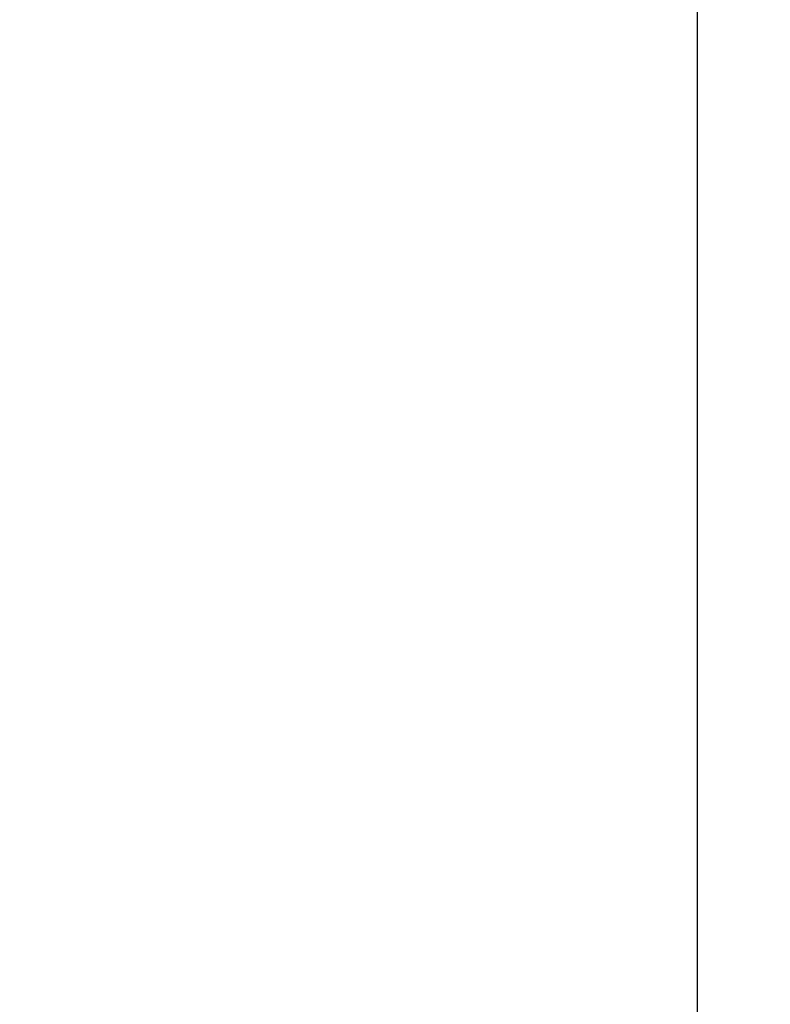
# Model space of a CAD drawing. Header units: millimetres. Extents: x 0 to 420, y 0 to 297.
# Tile 58 of 64: x 341 to 362, y 154 to 181. Entities that reach past the tile are written whole.
import ezdxf

# ---------------------------------------------------------------- set-up
doc = ezdxf.new("R2010")
doc.units = ezdxf.units.MM
doc.layers.add('QUOTE', color=174, linetype='Continuous')
doc.styles.add('SLDTEXTSTYLE3', font='TXT', dxfattribs={"width": 0.75})
doc.dimstyles.new('SLDDIMSTYLE0', dxfattribs={"dimtxt": 3, "dimasz": 3, "dimexe": 0, "dimexo": 0.0625, "dimgap": 0.75, "dimtad": 1, "dimlfac": 6.991979, "dimrnd": 1e-09, "dimzin": 12, "dimdsep": 46, "dimtxsty": 'SLDTEXTSTYLE3', "dimsah": 1, "dimcen": 0.09, "dimadec": 0, "dimazin": 3, "dimtfac": 1, "dimtdec": 3, "dimtofl": 0, "dimtmove": 0, "dimatfit": 3, "dimfxl": 0, "dimfrac": 2, "dimtolj": 1, "dimtzin": 12, "dimarcsym": 0})

# ---------------------------------------------------------------- blocks, each defined once
blk = doc.blocks.new('_D_2')
at = {"layer": 'QUOTE'}
for p, q in [((326.788, 277.497), (361.916, 277.497)), ((359.916, 147.477), (359.916, 277.497)), ((344.603, 147.477), (361.916, 147.477))]:
    blk.add_line(p, q, dxfattribs=at)
for points in [[(359.916, 277.497), (359.416, 274.497), (360.416, 274.497)], [(359.916, 147.477), (360.416, 150.477), (359.416, 150.477)]]:
    blk.add_solid(points, dxfattribs=at)
at = {"layer": 'QUOTE', "insert": (356.049, 207.499), "char_height": 3, "attachment_point": 1, "rotation": 90, "style": 'SLDTEXTSTYLE3'}
blk.add_mtext('909,1', dxfattribs=at)

msp = doc.modelspace()

# ---------------------------------------------------------------- dimensions: what is measured, and where the dimension line sits
at = {"layer": 'QUOTE'}
dim = msp.add_linear_dim(base=(359.9158, 277.497), p1=(342.6031, 147.4766), p2=(324.7882, 277.497), angle=90, dimstyle='SLDDIMSTYLE0', dxfattribs=at)
dim.commit()
dim.dimension.update_dxf_attribs({"geometry": '_D_2', "text_midpoint": (359.9158, 212.4868), "dimtype": 160})

doc.saveas('drawing.dxf')
